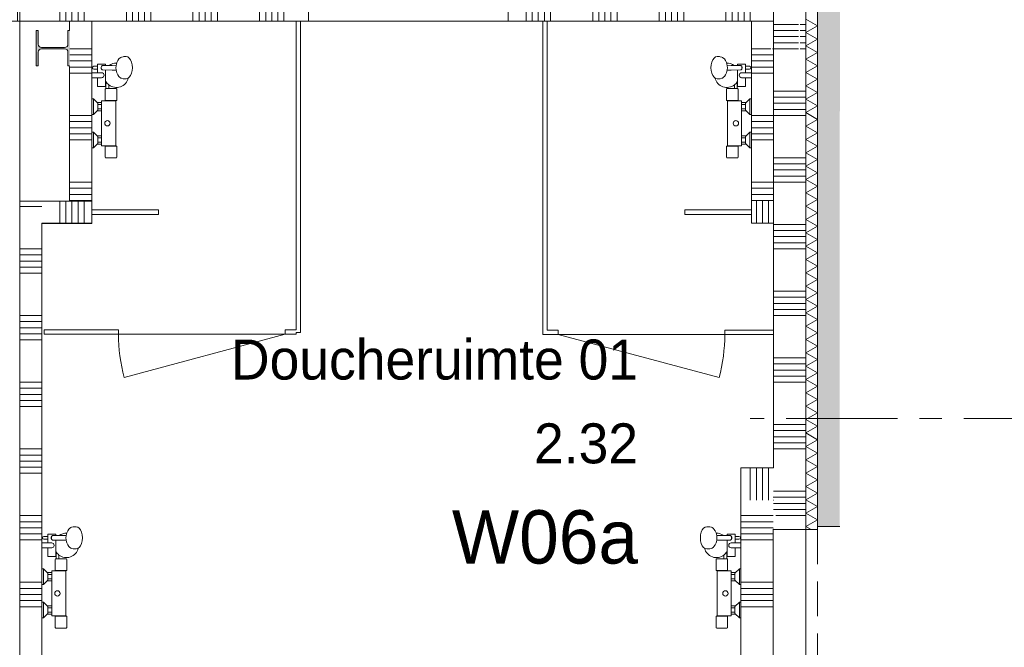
# Model space of a CAD drawing. Header units: millimetres. Extents: x -409 to 257590, y -7854 to 67330.
# Tile 31 of 205: x 30010 to 34444, y 14708 to 17531. Entities that reach past the tile are written whole.
import ezdxf
from ezdxf.enums import TextEntityAlignment as Align

# ---------------------------------------------------------------- set-up
doc = ezdxf.new("R2010")
doc.units = ezdxf.units.MM
doc.header["$MEASUREMENT"] = 0
for name, pattern in [('B0202', [800, 500, -100, 100, -100]), ('B0701', [234.119993, 155.999994, -78.119999]), ('B0702', [117.37, 78.119999, -39.250001])]:
    doc.linetypes.add(name, pattern=pattern)
for name, color, linetype in [('New_# trashcan Laagscheidingslijnen', 7, 'Continuous'), ('New_21 Buitenwanden', 7, 'Continuous'), ('New_22 NC Binnenwanden', 7, 'Continuous'), ('New_22 NC Binnenwanden Deuren', 7, 'Continuous'), ('New_22 NC Binnenwanden Doorsnede-arcering', 7, 'Continuous'), ('New_22 NC Binnenwanden Laagscheidingslijnen', 7, 'Continuous'), ('New_23 Vloeren', 7, 'Continuous'), ('New_72 Vaste Inrichting', 7, 'Continuous'), ('New_72 Vaste Inrichting Deuren', 7, 'Continuous'), ('New_74 Sanitair', 7, 'Continuous'), ('New_Info Wandafwerking aanduiding', 7, 'Continuous'), ('New_Info Wandafwerking aanduiding Doorsnede-arcering', 7, 'Continuous'), ('New_Z Ruimtefuncties', 7, 'Continuous'), ('New_Z Ruimtefuncties Zone omranding', 7, 'Continuous'), ('New_Z Ruimtefuncties Zone tekst', 7, 'Continuous'), ('S-COLS-____-OTLN.RVT S', 7, 'Continuous'), ('S-COLS-____-OTLN.RVT S Doorsnede-arcering', 7, 'Continuous')]:
    doc.layers.add(name, color=color, linetype=linetype)
doc.styles.add('GENERATED_STYLE_1', font='txt')
doc.styles.add('GENERATED_STYLE_2', font='txt')

# ---------------------------------------------------------------- blocks, each defined once
blk = doc.blocks.new('Slab_1_2', base_point=(0, 42578.3))
at = {"layer": 'New_23 Vloeren', "color": 1, "linetype": 'Continuous', "lineweight": 0, "flags": 128}
blk.add_lwpolyline([(0, 39540), (0, 17060), (25600, 17060), (25600, 17609.8), (25675, 17609.8), (25675, 23014.6), (28539.8, 23014.6), (28539.8, 23140.4), (29892.5, 23140.4), (29892.5, 17609.8), (30010, 17609.8), (30010, 0), (61758.5, 0), (61760, 1964.4), (61760.2, 1964.4), (61758.1, 8599), (73460, 8599)], dxfattribs=at)
blk = doc.blocks.new('*X36')
at = {"layer": 'New_22 NC Binnenwanden Doorsnede-arcering', "color": 254, "linetype": 'Continuous', "lineweight": 0, "true_color": 0xe9ebeb}
for p, q in [((33405, 17509.7), (33516.5, 17509.7)), ((33405, 17482.3), (33516.5, 17482.3)), ((33525, 17509.7), (33550, 17509.7)), ((33525, 17482.3), (33550, 17482.3)), ((33405, 17454.9), (33516.5, 17454.9)), ((33405, 17427.4), (33516.5, 17427.4)), ((33525, 17454.9), (33550, 17454.9)), ((33525, 17427.4), (33550, 17427.4)), ((33405, 17400), (33516.5, 17400)), ((33525, 17400), (33550, 17400)), ((33405, 17209.7), (33524, 17209.7)), ((33524, 17209.7), (33550, 17209.7)), ((33405, 17182.3), (33524, 17182.3)), ((33524, 17182.3), (33550, 17182.3)), ((33405, 17154.9), (33524, 17154.9)), ((33405, 17127.4), (33524, 17127.4)), ((33524, 17154.9), (33550, 17154.9)), ((33524, 17127.4), (33550, 17127.4)), ((33405, 17100), (33524, 17100)), ((33524, 17100), (33550, 17100)), ((33405, 16909.7), (33524, 16909.7)), ((33524, 16909.7), (33550, 16909.7)), ((33405, 16882.3), (33524, 16882.3)), ((33405, 16854.9), (33524, 16854.9)), ((33524, 16882.3), (33550, 16882.3)), ((33524, 16854.9), (33550, 16854.9)), ((33405, 16827.4), (33524, 16827.4)), ((33524, 16827.4), (33550, 16827.4)), ((33405, 16800), (33524, 16800)), ((33524, 16800), (33550, 16800)), ((33405, 16609.7), (33524, 16609.7)), ((33405, 16582.3), (33524, 16582.3)), ((33524, 16609.7), (33550, 16609.7)), ((33524, 16582.3), (33550, 16582.3)), ((33405, 16554.9), (33524, 16554.9)), ((33524, 16554.9), (33550, 16554.9)), ((33405, 16527.4), (33524, 16527.4)), ((33405, 16500), (33524, 16500)), ((33524, 16527.4), (33550, 16527.4)), ((33524, 16500), (33550, 16500)), ((33405, 16309.7), (33524, 16309.7)), ((33405, 16282.3), (33524, 16282.3)), ((33524, 16309.7), (33550, 16309.7)), ((33524, 16282.3), (33550, 16282.3)), ((33405, 16254.9), (33524, 16254.9)), ((33524, 16254.9), (33550, 16254.9)), ((33405, 16227.4), (33524, 16227.4)), ((33405, 16200), (33524, 16200)), ((33524, 16227.4), (33550, 16227.4)), ((33524, 16200), (33550, 16200)), ((33405, 16009.7), (33524, 16009.7)), ((33524, 16009.7), (33550, 16009.7)), ((33405, 15982.3), (33524, 15982.3)), ((33524, 15982.3), (33550, 15982.3)), ((33405, 15954.9), (33524, 15954.9)), ((33405, 15927.4), (33524, 15927.4)), ((33524, 15954.9), (33550, 15954.9)), ((33524, 15927.4), (33550, 15927.4)), ((33405, 15900), (33524, 15900)), ((33524, 15900), (33550, 15900)), ((33405, 15709.7), (33524, 15709.7)), ((33524, 15709.7), (33550, 15709.7)), ((33405, 15682.3), (33524, 15682.3)), ((33405, 15654.9), (33524, 15654.9)), ((33524, 15682.3), (33550, 15682.3)), ((33524, 15654.9), (33550, 15654.9)), ((33405, 15627.4), (33524, 15627.4)), ((33524, 15627.4), (33550, 15627.4)), ((33405, 15600), (33524, 15600)), ((33524, 15600), (33550, 15600)), ((33405, 15409.7), (33524, 15409.7)), ((33524, 15409.7), (33550, 15409.7)), ((33405, 15382.3), (33524, 15382.3)), ((33405, 15354.9), (33524, 15354.9)), ((33524, 15382.3), (33550, 15382.3)), ((33524, 15354.9), (33550, 15354.9)), ((33405, 15327.4), (33524, 15327.4)), ((33414.5, 15300), (33524, 15300)), ((33524, 15327.4), (33550, 15327.4)), ((33524, 15300), (33550, 15300))]:
    blk.add_line(p, q, dxfattribs=at)
blk = doc.blocks.new('D rechthoekige opening 22_4')
at = {"layer": 'New_22 NC Binnenwanden Deuren', "color": 7, "linetype": 'Continuous', "lineweight": 0}
blk.add_line((-1600, 0), (-1600, 145), dxfattribs=at)
at = {"layer": 'New_22 NC Binnenwanden Deuren', "color": 9, "linetype": 'B0701', "lineweight": 0}
blk.add_line((-1600, 0), (1600, 0), dxfattribs=at)
blk = doc.blocks.new('Wall_2_2', base_point=(33550, 325))
at = {"layer": 'New_22 NC Binnenwanden', "color": 8, "linetype": 'Continuous', "lineweight": 0, "true_color": 0x778488}
blk.add_line((33550, 15237.6), (33405, 15237.6), dxfattribs=at)
at = {"layer": 'New_22 NC Binnenwanden', "color": 8, "linetype": 'Continuous', "lineweight": 0, "true_color": 0x778488, "flags": 128}
for points in [[(33550, 15247.1), (33550, 18706)], [(33405, 18055.3), (33405, 17460.8)], [(33405, 17455.2), (33405, 15514.6)], [(33405, 15238.6), (33405, 15237.6)], [(33550, 15237.6), (33550, 15238.6)]]:
    blk.add_lwpolyline(points, dxfattribs=at)
at = {"layer": 'New_22 NC Binnenwanden', "color": 8, "lineweight": 0, "true_color": 0x778488}
blk.add_blockref('*X36', (0, 0), dxfattribs=at)
at = {"layer": 'New_22 NC Binnenwanden Deuren', "color": 1, "linetype": 'Continuous', "lineweight": 0, "xscale": -1, "zscale": 1000, "rotation": 90}
blk.add_blockref('D rechthoekige opening 22_4', (33550, 13637.6), dxfattribs=at)
blk = doc.blocks.new('*X82')
at = {"layer": 'New_22 NC Binnenwanden Doorsnede-arcering', "color": 254, "linetype": 'Continuous', "lineweight": 0, "true_color": 0xe9ebeb}
for p, q in [((29972.6, 17524.8), (29972.6, 17624.8)), ((30000, 17524.8), (30000, 17624.8)), ((30190.3, 17524.8), (30190.3, 17624.8)), ((30217.7, 17524.8), (30217.7, 17624.8)), ((30245.1, 17524.8), (30245.1, 17624.8)), ((30272.6, 17524.8), (30272.6, 17624.8)), ((30300, 17524.8), (30300, 17624.8)), ((30490.3, 17524.8), (30490.3, 17624.8)), ((30517.7, 17524.8), (30517.7, 17624.8)), ((30545.1, 17524.8), (30545.1, 17624.8)), ((30572.6, 17524.8), (30572.6, 17624.8)), ((30600, 17524.8), (30600, 17624.8)), ((30790.3, 17524.8), (30790.3, 17624.8)), ((30817.7, 17524.8), (30817.7, 17624.8)), ((30845.1, 17524.8), (30845.1, 17624.8)), ((30872.6, 17524.8), (30872.6, 17624.8)), ((30900, 17524.8), (30900, 17624.8)), ((31090.3, 17524.8), (31090.3, 17624.8)), ((31117.7, 17524.8), (31117.7, 17624.8)), ((31145.1, 17524.8), (31145.1, 17624.8)), ((31172.6, 17524.8), (31172.6, 17624.8)), ((31200, 17524.8), (31200, 17624.8))]:
    blk.add_line(p, q, dxfattribs=at)
blk = doc.blocks.new('*X83')
at = {"layer": 'New_22 NC Binnenwanden Doorsnede-arcering', "color": 254, "linetype": 'Continuous', "lineweight": 0, "true_color": 0xe9ebeb}
for p, q in [((32290.3, 17524.8), (32290.3, 17624.8)), ((32317.7, 17524.8), (32317.7, 17624.8)), ((32345.1, 17524.8), (32345.1, 17624.8)), ((32372.6, 17524.8), (32372.6, 17624.8)), ((32400, 17524.8), (32400, 17624.8)), ((32590.3, 17524.8), (32590.3, 17624.8)), ((32617.7, 17524.8), (32617.7, 17624.8)), ((32645.1, 17524.8), (32645.1, 17624.8)), ((32672.6, 17524.8), (32672.6, 17624.8)), ((32700, 17524.8), (32700, 17624.8)), ((32890.3, 17524.8), (32890.3, 17624.8)), ((32917.7, 17524.8), (32917.7, 17624.8)), ((32945.1, 17524.8), (32945.1, 17624.8)), ((32972.6, 17524.8), (32972.6, 17624.8)), ((33000, 17524.8), (33000, 17624.8)), ((33190.3, 17524.8), (33190.3, 17624.8)), ((33217.7, 17524.8), (33217.7, 17624.8)), ((33245.1, 17524.8), (33245.1, 17624.8)), ((33272.6, 17524.8), (33272.6, 17624.8)), ((33300, 17524.8), (33300, 17624.8))]:
    blk.add_line(p, q, dxfattribs=at)
blk = doc.blocks.new('D rechthoekige opening 22_6')
at = {"layer": 'New_22 NC Binnenwanden Deuren', "color": 9, "linetype": 'B0702', "lineweight": 0}
for p, q in [((-450, 100), (450, 100)), ((-450, 0), (450, 0))]:
    blk.add_line(p, q, dxfattribs=at)
at = {"layer": 'New_22 NC Binnenwanden Deuren', "color": 7, "linetype": 'Continuous', "lineweight": 0}
for p, q in [((-450, 0), (-450, 100)), ((450, 0), (450, 100))]:
    blk.add_line(p, q, dxfattribs=at)
blk = doc.blocks.new('Wall_6_2', base_point=(29950, 17624.8))
at = {"layer": 'New_22 NC Binnenwanden', "color": 8, "linetype": 'Continuous', "lineweight": 0, "true_color": 0x778488}
for p, q in [((31310, 17624.8), (31310, 17524.8)), ((32210, 17624.8), (32210, 17524.8))]:
    blk.add_line(p, q, dxfattribs=at)
at = {"layer": 'New_22 NC Binnenwanden', "color": 8, "linetype": 'Continuous', "lineweight": 0, "true_color": 0x778488, "flags": 128}
for points in [[(31310, 17624.8), (29950, 17624.8)], [(29950, 17624.8), (29950, 17524.8)], [(33405, 17624.8), (32210, 17624.8)], [(33405, 17624.8), (33405, 17524.8)], [(29950, 17524.8), (31310, 17524.8)], [(32210, 17524.8), (33305, 17524.8)]]:
    blk.add_lwpolyline(points, dxfattribs=at)
at = {"layer": 'New_22 NC Binnenwanden Laagscheidingslijnen', "color": 8, "linetype": 'Continuous', "lineweight": 0, "true_color": 0x778488}
for p, q in [((33392, 17524.8), (33305, 17524.8)), ((33405, 17524.8), (33400.5, 17524.8))]:
    blk.add_line(p, q, dxfattribs=at)
at = {"layer": 'New_22 NC Binnenwanden', "color": 8, "lineweight": 0, "true_color": 0x778488}
for name in ['*X82', '*X83']:
    blk.add_blockref(name, (0, 0), dxfattribs=at)
at = {"layer": 'New_22 NC Binnenwanden Deuren', "color": 1, "linetype": 'Continuous', "lineweight": 0, "xscale": -1, "zscale": 1000, "rotation": 180}
blk.add_blockref('D rechthoekige opening 22_6', (31760, 17624.8), dxfattribs=at)
blk = doc.blocks.new('Wall_49_2', base_point=(31265, 17624.8))
at = {"layer": 'New_# trashcan Laagscheidingslijnen', "color": 9, "linetype": 'Continuous', "lineweight": 0}
for p, q in [((31255, 17510.2), (31255, 17410.2)), ((31275, 17410.2), (31275, 17510.2))]:
    blk.add_line(p, q, dxfattribs=at)
at = {"layer": 'New_72 Vaste Inrichting', "color": 9, "linetype": 'Continuous', "lineweight": 0, "flags": 128}
for points in [[(31255, 17524.8), (31255, 17510.2)], [(31275, 17524.8), (31255, 17524.8)], [(31275, 17510.2), (31275, 17524.8)], [(31255, 17410.2), (31255, 16135.9)], [(31275, 16123.8), (31275, 17410.2)], [(31255, 16123.8), (31275, 16123.8)]]:
    blk.add_lwpolyline(points, dxfattribs=at)
blk = doc.blocks.new('D1 22_6')
at = {"layer": 'New_72 Vaste Inrichting Deuren', "color": 1, "linetype": 'Continuous', "lineweight": 0}
for q in [(-349.4, 194.1), (-375, 0)]:
    blk.add_line((375, 0), q, dxfattribs=at)
at = {"layer": 'New_72 Vaste Inrichting Deuren', "color": 9, "linetype": 'Continuous', "lineweight": 0}
for p, q in [((-375, -0.1), (-375, -20)), ((375, -0.1), (375, -20))]:
    blk.add_line(p, q, dxfattribs=at)
at = {"layer": 'New_72 Vaste Inrichting Deuren', "color": 1, "linetype": 'Continuous', "lineweight": 0}
blk.add_arc((375, 0), 750, 165, 180, dxfattribs=at)
blk = doc.blocks.new('Wall_50_2', base_point=(31265, 16125.9))
at = {"layer": 'New_72 Vaste Inrichting', "color": 9, "linetype": 'Continuous', "lineweight": 0}
for p, q in [((30454.8, 16116), (30454.8, 16135.9)), ((31204.8, 16116), (31204.8, 16135.9))]:
    blk.add_line(p, q, dxfattribs=at)
at = {"layer": 'New_72 Vaste Inrichting', "color": 9, "linetype": 'Continuous', "lineweight": 0, "flags": 128}
for points in [[(30454.8, 16135.9), (30120, 16135.9)], [(30120, 16135.9), (30120, 16115.9)], [(30120, 16115.9), (30454.8, 16115.9)], [(31255, 16135.9), (31204.8, 16135.9)], [(31204.8, 16115.9), (31255, 16115.9)], [(31255, 16115.9), (31255, 16123.8)]]:
    blk.add_lwpolyline(points, dxfattribs=at)
at = {"layer": 'New_72 Vaste Inrichting Deuren', "color": 1, "linetype": 'Continuous', "lineweight": 0, "xscale": -1, "zscale": 1000, "rotation": 180}
blk.add_blockref('D1 22_6', (30829.8, 16115.9), dxfattribs=at)
blk = doc.blocks.new('Wall_51_2', base_point=(32375, 17624.8))
at = {"layer": 'New_# trashcan Laagscheidingslijnen', "color": 9, "linetype": 'Continuous', "lineweight": 0}
for p, q in [((32365, 17510.2), (32365, 17410.2)), ((32385, 17410.2), (32385, 17510.2))]:
    blk.add_line(p, q, dxfattribs=at)
at = {"layer": 'New_72 Vaste Inrichting', "color": 9, "linetype": 'Continuous', "lineweight": 0, "flags": 128}
for points in [[(32365, 17524.8), (32365, 17510.2)], [(32365, 17524.8), (32385, 17524.8)], [(32385, 17510.2), (32385, 17524.8)], [(32365, 17410.2), (32365, 16114.8)], [(32385, 16134.8), (32385, 17410.2)], [(32365, 16114.8), (32385, 16114.8)]]:
    blk.add_lwpolyline(points, dxfattribs=at)
blk = doc.blocks.new('Wall_52_2', base_point=(32375, 16124.8))
at = {"layer": 'New_# trashcan Laagscheidingslijnen', "color": 9, "linetype": 'Continuous', "lineweight": 0}
for p, q in [((33302, 16134.8), (33202, 16134.8)), ((33202, 16114.8), (33302, 16114.8))]:
    blk.add_line(p, q, dxfattribs=at)
at = {"layer": 'New_72 Vaste Inrichting', "color": 9, "linetype": 'Continuous', "lineweight": 0}
for p, q in [((32435, 16114.9), (32435, 16134.8)), ((33185, 16114.9), (33185, 16134.8))]:
    blk.add_line(p, q, dxfattribs=at)
at = {"layer": 'New_72 Vaste Inrichting', "color": 9, "linetype": 'Continuous', "lineweight": 0, "flags": 128}
for points in [[(32435, 16134.8), (32385, 16134.8)], [(32385, 16114.8), (32435, 16114.8)], [(33202, 16134.8), (33185, 16134.8)], [(33185, 16114.8), (33202, 16114.8)], [(33405, 16134.8), (33302, 16134.8)], [(33302, 16114.8), (33405, 16114.8)], [(33405, 16114.8), (33405, 16134.8)]]:
    blk.add_lwpolyline(points, dxfattribs=at)
at = {"layer": 'New_72 Vaste Inrichting Deuren', "color": 1, "linetype": 'Continuous', "lineweight": 0, "zscale": 1000, "rotation": 180}
blk.add_blockref('D1 22_6', (32810, 16114.8), dxfattribs=at)
blk = doc.blocks.new('*X562')
at = {"layer": 'New_22 NC Binnenwanden Doorsnede-arcering', "color": 254, "linetype": 'Continuous', "lineweight": 0, "true_color": 0xe9ebeb}
for p, q in [((33550, 17533), (33602, 17503)), ((33550, 17472.9), (33602, 17503)), ((33550, 17472.9), (33602, 17442.9)), ((33550, 17412.9), (33602, 17442.9)), ((33550, 17412.9), (33602, 17382.9)), ((33550, 17352.8), (33602, 17382.9)), ((33550, 17352.8), (33602, 17322.8)), ((33550, 17292.8), (33602, 17322.8)), ((33550, 17292.8), (33602, 17262.8)), ((33550, 17232.8), (33602, 17262.8)), ((33550, 17232.8), (33602, 17202.7)), ((33550, 17172.7), (33602, 17202.7)), ((33550, 17172.7), (33602, 17142.7)), ((33550, 17112.7), (33602, 17142.7)), ((33550, 17112.7), (33602, 17082.6)), ((33550, 17052.6), (33602, 17082.6)), ((33550, 17052.6), (33602, 17022.6)), ((33550, 16992.6), (33602, 17022.6)), ((33550, 16992.6), (33602, 16962.6)), ((33550, 16932.5), (33602, 16962.6)), ((33550, 16932.5), (33602, 16902.5)), ((33550, 16872.5), (33602, 16902.5)), ((33550, 16872.5), (33602, 16842.5)), ((33550, 16812.4), (33602, 16842.5)), ((33550, 16812.4), (33602, 16782.4)), ((33550, 16752.4), (33602, 16782.4)), ((33550, 16752.4), (33602, 16722.4)), ((33550, 16692.4), (33602, 16722.4)), ((33550, 16692.4), (33602, 16662.3)), ((33550, 16632.3), (33602, 16662.3)), ((33550, 16632.3), (33602, 16602.3)), ((33550, 16572.3), (33602, 16602.3)), ((33550, 16572.3), (33602, 16542.2)), ((33550, 16512.2), (33602, 16542.2)), ((33550, 16512.2), (33602, 16482.2)), ((33550, 16452.2), (33602, 16482.2)), ((33550, 16452.2), (33602, 16422.2)), ((33550, 16392.1), (33602, 16422.2)), ((33550, 16392.1), (33602, 16362.1)), ((33550, 16332.1), (33602, 16362.1)), ((33550, 16332.1), (33602, 16302.1)), ((33550, 16272), (33602, 16302.1)), ((33550, 16272), (33602, 16242)), ((33550, 16212), (33602, 16242)), ((33550, 16212), (33602, 16182)), ((33550, 16152), (33602, 16182)), ((33550, 16152), (33602, 16121.9)), ((33550, 16091.9), (33602, 16121.9)), ((33550, 16091.9), (33602, 16061.9)), ((33550, 16031.9), (33602, 16061.9)), ((33550, 16031.9), (33602, 16001.8)), ((33550, 15971.8), (33602, 16001.8)), ((33550, 15971.8), (33602, 15941.8)), ((33550, 15911.8), (33602, 15941.8)), ((33550, 15911.8), (33602, 15881.8)), ((33550, 15851.7), (33602, 15881.8)), ((33550, 15851.7), (33602, 15821.7)), ((33550, 15791.7), (33602, 15821.7)), ((33550, 15791.7), (33602, 15761.7)), ((33550, 15731.6), (33602, 15761.7)), ((33550, 15731.6), (33602, 15701.6)), ((33550, 15671.6), (33602, 15701.6)), ((33550, 15671.6), (33602, 15641.6)), ((33550, 15611.6), (33602, 15641.6)), ((33550, 15611.6), (33602, 15581.5)), ((33550, 15551.5), (33602, 15581.5)), ((33550, 15551.5), (33602, 15521.5)), ((33550, 15491.5), (33602, 15521.5)), ((33550, 15491.5), (33602, 15461.4)), ((33550, 15431.4), (33602, 15461.4)), ((33550, 15431.4), (33602, 15401.4)), ((33550, 15371.4), (33602, 15401.4)), ((33550, 15371.4), (33602, 15341.4)), ((33550, 15311.3), (33602, 15341.4)), ((33550, 15311.3), (33602, 15281.3)), ((33550, 15251.3), (33602, 15281.3)), ((33550, 15251.3), (33573.7, 15237.6))]:
    blk.add_line(p, q, dxfattribs=at)
blk = doc.blocks.new('D rechthoekige opening 22_25')
at = {"layer": 'New_22 NC Binnenwanden Deuren', "color": 9, "linetype": 'Continuous', "lineweight": 0}
for p, q in [((1600, 1), (1600, 53)), ((1600, 0), (1600, 1))]:
    blk.add_line(p, q, dxfattribs=at)
at = {"layer": 'New_22 NC Binnenwanden Deuren', "color": 9, "linetype": 'B0701', "lineweight": 0}
blk.add_line((-1600, 0), (1600, 0), dxfattribs=at)
blk = doc.blocks.new('Wall_120_2', base_point=(33603, 21290))
at = {"layer": 'New_22 NC Binnenwanden', "color": 8, "linetype": 'Continuous', "lineweight": 0, "true_color": 0x778488}
for p, q in [((33602, 15237.6), (33550, 15237.6)), ((33603, 15237.6), (33602, 15237.6))]:
    blk.add_line(p, q, dxfattribs=at)
at = {"layer": 'New_22 NC Binnenwanden', "color": 8, "linetype": 'Continuous', "lineweight": 0, "true_color": 0x778488, "flags": 128}
for points in [[(33550, 18706), (33550, 15237.6)], [(33603, 15237.6), (33603, 18706)]]:
    blk.add_lwpolyline(points, dxfattribs=at)
at = {"layer": 'New_22 NC Binnenwanden Laagscheidingslijnen', "color": 8, "linetype": 'Continuous', "lineweight": 0, "true_color": 0x778488}
blk.add_line((33602, 15237.6), (33602, 18706), dxfattribs=at)
at = {"layer": 'New_22 NC Binnenwanden', "color": 8, "lineweight": 0, "true_color": 0x778488}
blk.add_blockref('*X562', (0, 0), dxfattribs=at)
at = {"layer": 'New_22 NC Binnenwanden Deuren', "color": 1, "linetype": 'Continuous', "lineweight": 0, "zscale": 1000, "rotation": 90}
blk.add_blockref('D rechthoekige opening 22_25', (33603, 13637.6), dxfattribs=at)
blk = doc.blocks.new('*X666')
at = {"layer": 'New_22 NC Binnenwanden Doorsnede-arcering', "color": 254, "linetype": 'Continuous', "lineweight": 0, "true_color": 0xe9ebeb}
blk.add_line((30034.7, 16690.3), (30010, 16690.3), dxfattribs=at)
blk = doc.blocks.new('*X667')
at = {"layer": 'New_22 NC Binnenwanden Doorsnede-arcering', "color": 254, "linetype": 'Continuous', "lineweight": 0, "true_color": 0xe9ebeb}
for p, q in [((30110, 16500), (30010, 16500)), ((30110, 16472.6), (30010, 16472.6)), ((30110, 16445.1), (30010, 16445.1)), ((30110, 16417.7), (30010, 16417.7)), ((30110, 16390.3), (30010, 16390.3)), ((30110, 16200), (30010, 16200)), ((30110, 16172.6), (30010, 16172.6)), ((30110, 16145.1), (30010, 16145.1)), ((30110, 16117.7), (30010, 16117.7)), ((30110, 16090.3), (30010, 16090.3)), ((30110, 15900), (30010, 15900)), ((30110, 15872.6), (30010, 15872.6)), ((30110, 15845.1), (30010, 15845.1)), ((30110, 15817.7), (30010, 15817.7)), ((30110, 15790.3), (30010, 15790.3)), ((30110, 15600), (30010, 15600)), ((30110, 15572.6), (30010, 15572.6)), ((30110, 15545.1), (30010, 15545.1)), ((30110, 15517.7), (30010, 15517.7)), ((30110, 15490.3), (30010, 15490.3)), ((30110, 15300), (30010, 15300)), ((30110, 15272.6), (30010, 15272.6)), ((30110, 15245.1), (30010, 15245.1)), ((30110, 15217.7), (30010, 15217.7)), ((30110, 15190.3), (30010, 15190.3)), ((30110, 15000), (30010, 15000)), ((30110, 14972.6), (30010, 14972.6)), ((30110, 14945.1), (30010, 14945.1)), ((30110, 14917.7), (30010, 14917.7)), ((30110, 14890.3), (30010, 14890.3))]:
    blk.add_line(p, q, dxfattribs=at)
blk = doc.blocks.new('*X668')
at = {"layer": 'New_22 NC Binnenwanden Doorsnede-arcering', "color": 254, "linetype": 'Continuous', "lineweight": 0, "true_color": 0xe9ebeb}
blk.add_line((30110, 16690.3), (30034.7, 16690.3), dxfattribs=at)
blk = doc.blocks.new('Wall_145_2', base_point=(30110, 12850))
at = {"layer": 'New_22 NC Binnenwanden', "color": 8, "linetype": 'Continuous', "lineweight": 0, "true_color": 0x778488, "flags": 128}
for points in [[(30010, 16715), (30010, 12850)], [(30010, 16715), (30110, 16715)], [(30110, 12850), (30110, 16615)]]:
    blk.add_lwpolyline(points, dxfattribs=at)
at = {"layer": 'New_22 NC Binnenwanden', "color": 8, "lineweight": 0, "true_color": 0x778488}
for name in ['*X666', '*X668', '*X667']:
    blk.add_blockref(name, (0, 0), dxfattribs=at)
blk = doc.blocks.new('*X804')
at = {"layer": 'New_22 NC Binnenwanden Doorsnede-arcering', "color": 254, "linetype": 'Continuous', "lineweight": 0, "true_color": 0xe9ebeb}
for p, q in [((30190.3, 16615), (30190.3, 16715)), ((30217.7, 16615), (30217.7, 16715))]:
    blk.add_line(p, q, dxfattribs=at)
blk = doc.blocks.new('*X805')
at = {"layer": 'New_22 NC Binnenwanden Doorsnede-arcering', "color": 254, "linetype": 'Continuous', "lineweight": 0, "true_color": 0xe9ebeb}
for p, q in [((30245.1, 16704.9), (30245.1, 16715)), ((30272.6, 16677.4), (30272.6, 16715)), ((30300, 16650), (30300, 16715))]:
    blk.add_line(p, q, dxfattribs=at)
blk = doc.blocks.new('*X806')
at = {"layer": 'New_22 NC Binnenwanden Doorsnede-arcering', "color": 254, "linetype": 'Continuous', "lineweight": 0, "true_color": 0xe9ebeb}
for p, q in [((30245.1, 16615), (30245.1, 16715)), ((30272.6, 16615), (30272.6, 16715)), ((30300, 16615), (30300, 16715))]:
    blk.add_line(p, q, dxfattribs=at)
blk = doc.blocks.new('Wall_183_2', base_point=(30110, 16615))
at = {"layer": 'New_# trashcan Laagscheidingslijnen', "color": 8, "linetype": 'Continuous', "lineweight": 0, "true_color": 0x778488}
for p, q in [((30335, 16715), (30235, 16715)), ((30235, 16615), (30335, 16615))]:
    blk.add_line(p, q, dxfattribs=at)
at = {"layer": 'New_22 NC Binnenwanden', "color": 8, "linetype": 'Continuous', "lineweight": 0, "true_color": 0x778488, "flags": 128}
for points in [[(30235, 16715), (30110, 16715)], [(30335, 16615), (30335, 16715)], [(30110, 16615), (30235, 16615)]]:
    blk.add_lwpolyline(points, dxfattribs=at)
at = {"layer": 'New_22 NC Binnenwanden', "color": 8, "lineweight": 0, "true_color": 0x778488}
for name in ['*X804', '*X805', '*X806']:
    blk.add_blockref(name, (0, 0), dxfattribs=at)
blk = doc.blocks.new('*X808')
at = {"layer": 'New_22 NC Binnenwanden Doorsnede-arcering', "color": 254, "linetype": 'Continuous', "lineweight": 0, "true_color": 0xe9ebeb}
for p, q in [((30314.2, 17400), (30236.5, 17400)), ((30335, 17400), (30314.2, 17400)), ((30314.2, 17372.6), (30236.5, 17372.6)), ((30314.2, 17345.1), (30236.5, 17345.1)), ((30335, 17372.6), (30314.2, 17372.6)), ((30335, 17345.1), (30314.2, 17345.1)), ((30314.2, 17317.7), (30235, 17317.7)), ((30335, 17317.7), (30314.2, 17317.7)), ((30314.2, 17290.3), (30235, 17290.3)), ((30335, 17290.3), (30314.2, 17290.3)), ((30314.2, 17100), (30235, 17100)), ((30314.2, 17072.6), (30235, 17072.6)), ((30335, 17100), (30314.2, 17100)), ((30335, 17072.6), (30314.2, 17072.6)), ((30314.2, 17045.1), (30235, 17045.1)), ((30335, 17045.1), (30314.2, 17045.1)), ((30314.2, 17017.7), (30235, 17017.7)), ((30314.2, 16990.3), (30235, 16990.3)), ((30335, 17017.7), (30314.2, 17017.7)), ((30335, 16990.3), (30314.2, 16990.3)), ((30314.2, 16800), (30235, 16800)), ((30314.2, 16772.6), (30235, 16772.6)), ((30335, 16800), (30314.2, 16800)), ((30335, 16772.6), (30314.2, 16772.6)), ((30314.2, 16745.1), (30235, 16745.1)), ((30314.2, 16717.7), (30235, 16717.7)), ((30335, 16745.1), (30314.2, 16745.1)), ((30335, 16717.7), (30314.2, 16717.7))]:
    blk.add_line(p, q, dxfattribs=at)
blk = doc.blocks.new('Wall_184_2', base_point=(30335, 16615))
at = {"layer": 'New_22 NC Binnenwanden', "color": 8, "linetype": 'Continuous', "lineweight": 0, "true_color": 0x778488, "flags": 128}
for points in [[(30235, 17524.8), (30335, 17524.8)], [(30235, 17524.8), (30235, 17483)], [(30335, 16715), (30335, 17524.8)], [(30235, 17320), (30235, 16715)]]:
    blk.add_lwpolyline(points, dxfattribs=at)
at = {"layer": 'New_22 NC Binnenwanden', "color": 8, "lineweight": 0, "true_color": 0x778488}
blk.add_blockref('*X808', (0, 0), dxfattribs=at)
blk = doc.blocks.new('Wall_271_2', base_point=(30335, 16665))
at = {"layer": 'New_72 Vaste Inrichting', "color": 9, "linetype": 'Continuous', "lineweight": 0, "flags": 128}
for points in [[(30635, 16675), (30335, 16675)], [(30335, 16675), (30335, 16655)], [(30635, 16655), (30635, 16675)], [(30335, 16655), (30635, 16655)]]:
    blk.add_lwpolyline(points, dxfattribs=at)
blk = doc.blocks.new('Wall_272_2', base_point=(33005, 16665))
at = {"layer": 'New_# trashcan Laagscheidingslijnen', "color": 9, "linetype": 'Continuous', "lineweight": 0}
for p, q in [((33302, 16675), (33202, 16675)), ((33202, 16655), (33302, 16655))]:
    blk.add_line(p, q, dxfattribs=at)
at = {"layer": 'New_72 Vaste Inrichting', "color": 9, "linetype": 'Continuous', "lineweight": 0, "flags": 128}
for points in [[(33202, 16675), (33005, 16675)], [(33005, 16675), (33005, 16655)], [(33005, 16655), (33202, 16655)]]:
    blk.add_lwpolyline(points, dxfattribs=at)
blk = doc.blocks.new('Wall_273_2', base_point=(30010, 17539.8))
at = {"layer": 'New_21 Buitenwanden', "color": 8, "linetype": 'Continuous', "lineweight": 0, "true_color": 0x778488, "flags": 128}
blk.add_lwpolyline([(30010, 325), (30010, 17539.8)], dxfattribs=at)
blk = doc.blocks.new('*X1399')
at = {"layer": 'New_22 NC Binnenwanden Doorsnede-arcering', "color": 254, "linetype": 'Continuous', "lineweight": 0, "true_color": 0xe9ebeb}
for p, q in [((33300, 15514.6), (33300, 15472.6)), ((33327.4, 15514.6), (33327.4, 15445.2)), ((33354.9, 15514.6), (33354.9, 15417.7)), ((33382.3, 15514.6), (33382.3, 15390.3))]:
    blk.add_line(p, q, dxfattribs=at)
blk = doc.blocks.new('*X1401')
at = {"layer": 'New_22 NC Binnenwanden Doorsnede-arcering', "color": 254, "linetype": 'Continuous', "lineweight": 0, "true_color": 0xe9ebeb}
for p, q in [((33300, 15472.6), (33300, 15369.6)), ((33327.4, 15445.2), (33327.4, 15369.6)), ((33354.9, 15417.7), (33354.9, 15369.6)), ((33382.3, 15390.3), (33382.3, 15369.6))]:
    blk.add_line(p, q, dxfattribs=at)
blk = doc.blocks.new('Wall_330_2', base_point=(33258, 15369.6))
at = {"layer": 'New_22 NC Binnenwanden', "color": 8, "linetype": 'Continuous', "lineweight": 0, "true_color": 0x778488, "flags": 128}
for points in [[(33405, 15514.6), (33258, 15514.6)], [(33258, 15514.6), (33258, 15369.6)], [(33403, 15369.6), (33405, 15369.6)]]:
    blk.add_lwpolyline(points, dxfattribs=at)
at = {"layer": 'New_22 NC Binnenwanden', "color": 8, "lineweight": 0, "true_color": 0x778488}
for name in ['*X1399', '*X1401']:
    blk.add_blockref(name, (0, 0), dxfattribs=at)
blk = doc.blocks.new('*X1405')
at = {"layer": 'New_22 NC Binnenwanden Doorsnede-arcering', "color": 254, "linetype": 'Continuous', "lineweight": 0, "true_color": 0xe9ebeb}
for p, q in [((33403, 15300), (33258, 15300)), ((33403, 15272.6), (33258, 15272.6)), ((33403, 15245.1), (33258, 15245.1)), ((33403, 15217.7), (33258, 15217.7)), ((33403, 15190.3), (33258, 15190.3)), ((33403, 15000), (33258, 15000)), ((33403, 14972.6), (33258, 14972.6)), ((33403, 14945.1), (33258, 14945.1)), ((33403, 14917.7), (33258, 14917.7)), ((33403, 14890.3), (33258, 14890.3))]:
    blk.add_line(p, q, dxfattribs=at)
blk = doc.blocks.new('Wall_332_2', base_point=(33258, 11862.6))
at = {"layer": 'New_22 NC Binnenwanden', "color": 8, "linetype": 'Continuous', "lineweight": 0, "true_color": 0x778488, "flags": 128}
for points in [[(33258, 15369.6), (33258, 12850)], [(33403, 12038.6), (33403, 15238.6)]]:
    blk.add_lwpolyline(points, dxfattribs=at)
at = {"layer": 'New_22 NC Binnenwanden', "color": 8, "lineweight": 0, "true_color": 0x778488}
blk.add_blockref('*X1405', (0, 0), dxfattribs=at)
blk = doc.blocks.new('*X1413')
at = {"layer": 'New_22 NC Binnenwanden Doorsnede-arcering', "color": 254, "linetype": 'Continuous', "lineweight": 0, "true_color": 0xe9ebeb}
for p, q in [((33382.3, 16692.3), (33382.3, 16615)), ((33327.4, 16637.4), (33327.4, 16615)), ((33354.9, 16664.9), (33354.9, 16615))]:
    blk.add_line(p, q, dxfattribs=at)
blk = doc.blocks.new('*X1414')
at = {"layer": 'New_22 NC Binnenwanden Doorsnede-arcering', "color": 254, "linetype": 'Continuous', "lineweight": 0, "true_color": 0xe9ebeb}
for p, q in [((33327.4, 16715), (33327.4, 16637.4)), ((33354.9, 16715), (33354.9, 16664.9)), ((33382.3, 16715), (33382.3, 16692.3))]:
    blk.add_line(p, q, dxfattribs=at)
blk = doc.blocks.new('Wall_334_2', base_point=(33550, 16615))
at = {"layer": 'New_22 NC Binnenwanden', "color": 8, "linetype": 'Continuous', "lineweight": 0, "true_color": 0x778488, "flags": 128}
for points in [[(33305, 16615), (33305, 16715)], [(33405, 16615), (33405, 16715)], [(33305, 16615), (33405, 16615)]]:
    blk.add_lwpolyline(points, dxfattribs=at)
at = {"layer": 'New_22 NC Binnenwanden', "color": 8, "lineweight": 0, "true_color": 0x778488}
for name in ['*X1414', '*X1413']:
    blk.add_blockref(name, (0, 0), dxfattribs=at)
blk = doc.blocks.new('*X1416')
at = {"layer": 'New_22 NC Binnenwanden Doorsnede-arcering', "color": 254, "linetype": 'Continuous', "lineweight": 0, "true_color": 0xe9ebeb}
for p, q in [((33392, 17400), (33305, 17400)), ((33405, 17400), (33400.5, 17400)), ((33405, 17372.6), (33305, 17372.6)), ((33405, 17345.1), (33305, 17345.1)), ((33405, 17317.7), (33305, 17317.7)), ((33405, 17290.3), (33305, 17290.3)), ((33405, 17100), (33305, 17100)), ((33405, 17072.6), (33305, 17072.6)), ((33405, 17045.1), (33305, 17045.1)), ((33405, 17017.7), (33305, 17017.7)), ((33405, 16990.3), (33305, 16990.3)), ((33405, 16800), (33305, 16800)), ((33405, 16772.6), (33305, 16772.6)), ((33405, 16745.1), (33305, 16745.1)), ((33405, 16717.7), (33305, 16717.7))]:
    blk.add_line(p, q, dxfattribs=at)
blk = doc.blocks.new('Wall_335_2', base_point=(33305, 16615))
at = {"layer": 'New_22 NC Binnenwanden', "color": 8, "linetype": 'Continuous', "lineweight": 0, "true_color": 0x778488, "flags": 128}
for points in [[(33305, 17524.8), (33305, 16715)], [(33405, 17460.7), (33405, 17524.8)], [(33405, 16715), (33405, 17455.2)]]:
    blk.add_lwpolyline(points, dxfattribs=at)
at = {"layer": 'New_22 NC Binnenwanden Laagscheidingslijnen', "color": 8, "linetype": 'Continuous', "lineweight": 0, "true_color": 0x778488}
for p, q in [((33392, 17524.8), (33305, 17524.8)), ((33405, 17524.8), (33400.5, 17524.8))]:
    blk.add_line(p, q, dxfattribs=at)
at = {"layer": 'New_22 NC Binnenwanden', "color": 8, "lineweight": 0, "true_color": 0x778488}
blk.add_blockref('*X1416', (0, 0), dxfattribs=at)
blk = doc.blocks.new('Wall_341_2', base_point=(33550, 15238.6))
at = {"layer": 'New_22 NC Binnenwanden', "color": 8, "linetype": 'Continuous', "lineweight": 0, "true_color": 0x778488, "flags": 128}
for points in [[(33405, 15383.6), (33403, 15383.6)], [(33403, 15238.6), (33405, 15238.6)]]:
    blk.add_lwpolyline(points, dxfattribs=at)
blk = doc.blocks.new('Column_11_2', base_point=(30160.5, 17403))
at = {"layer": 'S-COLS-____-OTLN.RVT S Doorsnede-arcering', "linetype": 'Continuous', "lineweight": 0, "true_color": 0x778488}
for points in [[(30084.5, 17323), (30093.5, 17323), (30093.5, 17385, -0.414214), (30108.5, 17400), (30212.5, 17400, -0.414214), (30227.5, 17385), (30227.5, 17323), (30235, 17323), (30235, 17483), (30227.5, 17483), (30227.5, 17421, -0.414214), (30212.5, 17406), (30108.5, 17406, -0.414214), (30093.5, 17421), (30093.5, 17483), (30084.5, 17483)], [(30235, 17483), (30235, 17323), (30235, 17323), (30235, 17460.2), (30236.5, 17460.2), (30236.5, 17483)], [(30235, 17460.2), (30235, 17323), (30236.5, 17323), (30236.5, 17460.2)]]:
    blk.add_hatch(color=8, dxfattribs=at).paths.add_polyline_path(points)
at = {"layer": 'S-COLS-____-OTLN.RVT S', "color": 9, "linetype": 'Continuous', "lineweight": 0, "flags": 128}
for points in [[(30235, 17483), (30227.5, 17483), (30227.5, 17421, -0.414214), (30212.5, 17406), (30108.5, 17406, -0.414214), (30093.5, 17421), (30093.5, 17483), (30084.5, 17483), (30084.5, 17323)], [(30084.5, 17323), (30093.5, 17323), (30093.5, 17385, -0.414214), (30108.5, 17400), (30212.5, 17400, -0.414214), (30227.5, 17385), (30227.5, 17323), (30235, 17323)]]:
    blk.add_lwpolyline(points, format="xyb", dxfattribs=at)
blk = doc.blocks.new('Douche armatuur 22')
at = {"layer": 'New_74 Sanitair', "color": 1, "linetype": 'Continuous', "lineweight": 0}
for p, q in [((-40, 0), (-110, 0)), ((-110, 0), (-110, -7)), ((-40, -7), (-40, 0)), ((110, 0), (40, 0)), ((40, 0), (40, -7)), ((110, -7), (110, 0)), ((-110, -7), (-91, -27)), ((-110, -7), (-40, -7)), ((-94, -44), (-101, -44)), ((-101, -44), (-101, -61)), ((-91, -27), (-94, -27)), ((-94, -27), (-94, -44)), ((-94, -44), (-56, -44)), ((-91, -27), (-59, -27)), ((-84.5, -27), (-84.5, -44)), ((-65.5, -27), (-65.5, -44)), ((-59, -27), (-40, -7)), ((-56, -27), (-59, -27)), ((-56, -44), (-56, -27)), ((56, -44), (-56, -44)), ((40, -7), (59, -27)), ((40, -7), (110, -7)), ((59, -27), (56, -27)), ((56, -27), (56, -44)), ((56, -44), (94, -44)), ((59, -27), (91, -27)), ((65.5, -27), (65.5, -44)), ((84.5, -27), (84.5, -44)), ((91, -27), (110, -7)), ((94, -27), (91, -27)), ((94, -44), (94, -27)), ((101, -44), (94, -44)), ((101, -61), (101, -44)), ((205, -26), (166, -26)), ((166, -26), (166, -62)), ((227, 0), (205, 0)), ((205, 0), (205, -26)), ((205, -26), (205, -44)), ((227, -26), (227, 0)), ((243.5, -26), (227, -26)), ((227, -44), (227, -26)), ((227, -44), (227, -26)), ((242.1, -44.3), (243.5, -43.3)), ((243.5, -9), (243.5, -26)), ((243.5, -26), (256.5, -26)), ((243.5, -43.3), (245, -42.8)), ((247.4, -41.6), (245, -42.8)), ((245, -42.8), (245.2, -42.7)), ((245, -42.8), (245, -42.8)), ((245.2, -42.7), (247, -42.5)), ((247, -42.5), (253, -42.5)), ((250, -41.2), (247.4, -41.6)), ((252.6, -41.6), (250, -41.2)), ((255, -42.8), (252.6, -41.6)), ((253, -42.5), (254.8, -42.7)), ((254.8, -42.7), (255, -42.8)), ((255, -42.8), (255, -42.8)), ((255, -42.8), (256.5, -43.3)), ((256.5, -26), (256.5, -9)), ((266, -26), (256.5, -26)), ((256.5, -43.3), (257.9, -44.3)), ((266, -62), (266, -26)), ((-156, -63.1), (-156, -108.9)), ((-103, -60.1), (-153, -60.1)), ((-103, -61), (-103, -60.1)), ((-101, -61), (-103, -61)), ((-103, -61), (-103, -107)), ((-101, -107), (-101, -61)), ((103, -61), (101, -61)), ((101, -61), (101, -107.2)), ((153, -60.1), (103, -60.1)), ((103, -60.1), (103, -61)), ((103, -107), (103, -61)), ((156, -63.5), (156, -63.1)), ((187.3, -63.5), (156, -63.5)), ((156, -76.5), (156, -63.5)), ((156, -108.9), (156, -76.5)), ((156, -76.5), (172.7, -76.5)), ((166, -62), (190, -62)), ((190, -62), (239.8, -62)), ((239.5, -91.1), (240, -48.8)), ((240, -48.8), (240.2, -47.2)), ((240.2, -47.2), (240.9, -45.7)), ((240.9, -45.7), (242.1, -44.3)), ((257.9, -44.3), (259.1, -45.7)), ((259.1, -45.7), (259.8, -47.2)), ((259.8, -47.2), (260, -48.8)), ((260.5, -91.1), (260, -48.8)), ((260.3, -77.9), (260.2, -62)), ((260.2, -62), (266, -62)), ((-153, -111.9), (-103, -111.9)), ((-103, -111.9), (-103, -107)), ((-103, -107), (-101, -107)), ((-101, -107), (-101, -107.2)), ((-101, -107.2), (-101, -107.8)), ((-101, -107.8), (-101, -108)), ((-101, -108), (101, -108)), ((101, -107.2), (101, -107)), ((101, -107), (103, -107)), ((101, -107.8), (101, -107.2)), ((101, -108), (101, -107.8)), ((103, -107), (103, -111.9)), ((103, -111.9), (153, -111.9)), ((203.6, -130.3), (202.2, -133)), ((208.4, -123.6), (203.6, -130.3)), ((210.5, -121.8), (208.4, -123.6)), ((217.8, -116.4), (210.5, -121.8)), ((227.2, -112.2), (217.8, -116.4)), ((232.4, -110.8), (227.2, -112.2)), ((240.9, -108.8), (232.4, -110.8)), ((239, -109.3), (239.5, -91.1)), ((250, -108.1), (240.9, -108.8)), ((259.1, -108.8), (250, -108.1)), ((267.6, -110.8), (259.1, -108.8)), ((261, -109.3), (260.5, -91.1)), ((267.6, -110.8), (271, -111.7)), ((272.8, -112.2), (271, -111.7)), ((282.2, -116.4), (272.8, -112.2)), ((289.5, -121.8), (282.2, -116.4)), ((291.6, -123.6), (289.5, -121.8)), ((296.4, -130.3), (291.6, -123.6)), ((297.8, -133), (296.4, -130.3)), ((200.5, -140.4), (200, -143.6)), ((200, -143.6), (200, -154.2)), ((200, -154.2), (201.7, -161.6)), ((202.2, -133), (200.5, -140.4)), ((201.7, -161.6), (203.4, -164)), ((203.4, -164), (206.7, -168.5)), ((206.7, -168.5), (214.6, -174.5)), ((214.6, -174.5), (225, -179)), ((275, -179), (285.4, -174.5)), ((285.4, -174.5), (293.3, -168.5)), ((293.3, -168.5), (298.3, -161.6)), ((299.5, -140.4), (297.8, -133)), ((298.3, -161.6), (300, -154.2)), ((300, -143.6), (299.5, -140.4)), ((300, -154.2), (300, -143.6)), ((225, -179), (237.1, -181.9)), ((237.1, -181.9), (250, -182.9)), ((250, -182.9), (262.9, -181.9)), ((262.9, -181.9), (275, -179))]:
    blk.add_line(p, q, dxfattribs=at)
blk.add_circle((0, -70), 12, dxfattribs=at)
for centre, radius, start, end in [((216, -44), 11, 180, 0), ((250, -9), 6.5, 0, 180), ((-153, -63.1), 3, 90, 180), ((153, -63.1), 3, 0, 90), ((216, -110.5), 55, 141.8869, 256.7735), ((216, -110.5), 55, 121.3994, 141.8869), ((216, -110.5), 55, 118.2578, 121.3994), ((216.2, -110.3), 54.8, 358.5584, 36.3009), ((-153, -108.9), 3, 180, 270), ((153, -108.9), 3, 270, 0)]:
    blk.add_arc(centre, radius, start, end, dxfattribs=at)
blk = doc.blocks.new('Doucheruimte 01_2.32_3_2', base_point=(31857.2, 15567.6))
at = {"layer": 'New_Z Ruimtefuncties Zone tekst', "color": 2, "lineweight": 0}
for tag, height, style, p in [('ROOM_NAME', 180, 'GENERATED_STYLE_1', (32794.5, 16092.2)), ('DUMMY_938', 180, 'GENERATED_STYLE_1', (32794.5, 16133.3)), ('DUMMY_939', 180, 'GENERATED_STYLE_1', (32794.5, 15756.2)), ('ROOM_NUMBER', 180, 'GENERATED_STYLE_1', (32794.5, 15715)), ('stWallCovering', 240, 'GENERATED_STYLE_2', (32794.5, 15324.2))]:
    blk.add_attdef(tag, text='', height=height, dxfattribs=dict(at, style=style)).set_placement(p, align=Align.TOP_RIGHT)
at = {"layer": 'New_Z Ruimtefuncties Zone tekst', "color": 2, "lineweight": 0, "style": 'GENERATED_STYLE_2'}
blk.add_attdef('DUMMY_940', text='', height=240, dxfattribs=at).set_placement((30920, 15379), align=Align.TOP_LEFT)
blk = doc.blocks.new('Wall_532_2', base_point=(33652.4, 15250.5))
at = {"layer": 'New_Info Wandafwerking aanduiding Doorsnede-arcering', "linetype": 'Continuous', "lineweight": 0, "true_color": 0x552178}
blk.add_hatch(color=187, dxfattribs=at).paths.add_polyline_path([(33604.6, 21098.6), (33602.4, 15250.6), (33702.4, 15250.5), (33704.6, 21098.6)])
at = {"layer": 'New_Info Wandafwerking aanduiding', "color": 9, "linetype": 'Continuous', "lineweight": 0, "flags": 128}
blk.add_lwpolyline([(33602.4, 15250.6), (33702.4, 15250.5)], dxfattribs=at)

msp = doc.modelspace()

# ---------------------------------------------------------------- linework, layer by layer
at = {"color": 1, "linetype": 'B0202', "lineweight": 0}
msp.add_line((57962.1, 15737), (33300, 15737), dxfattribs=at)
at = {"layer": 'New_Z Ruimtefuncties Zone omranding', "color": 142, "linetype": 'Continuous', "lineweight": 0, "true_color": 0x0ca2d3, "flags": 128}
for points in [[(33550, 21290), (33550, 323.9), (45435, 323.9), (45435, 18702.4), (45435, 20335.8), (45435, 21290)], [(30110, 12850), (33258, 12850), (33258, 15514.6), (33405, 15514.6), (33405, 17524.8), (30335, 17524.8), (30335, 16614.7), (30110, 16614.7)]]:
    msp.add_lwpolyline(points, close=True, dxfattribs=at)

# ---------------------------------------------------------------- block references
at = {"layer": 'New_21 Buitenwanden', "color": 8, "lineweight": 0, "true_color": 0x778488}
msp.add_blockref('Wall_273_2', (30010, 17539.8), dxfattribs=at)
at = {"layer": 'New_22 NC Binnenwanden', "color": 8, "lineweight": 0, "true_color": 0x778488}
for name, p in [('Wall_2_2', (33550, 325)), ('Wall_120_2', (33603, 21290)), ('Wall_6_2', (29950, 17624.8)), ('Wall_184_2', (30335, 16615)), ('Wall_335_2', (33305, 16615)), ('Wall_145_2', (30110, 12850)), ('Wall_183_2', (30110, 16615)), ('Wall_334_2', (33550, 16615)), ('Wall_330_2', (33258, 15369.6)), ('Wall_332_2', (33258, 11862.6)), ('Wall_341_2', (33550, 15238.6))]:
    msp.add_blockref(name, p, dxfattribs=at)
at = {"layer": 'New_23 Vloeren', "color": 1, "linetype": 'Continuous', "lineweight": 0}
msp.add_blockref('Slab_1_2', (0, 42578.3), dxfattribs=at)
at = {"layer": 'New_72 Vaste Inrichting', "color": 1, "lineweight": 0}
for name, p in [('Wall_49_2', (31265, 17624.8)), ('Wall_51_2', (32375, 17624.8)), ('Wall_271_2', (30335, 16665)), ('Wall_272_2', (33005, 16665)), ('Wall_50_2', (31265, 16125.9)), ('Wall_52_2', (32375, 16124.8))]:
    msp.add_blockref(name, p, dxfattribs=at)
at = {"layer": 'New_74 Sanitair', "color": 1, "linetype": 'Continuous', "lineweight": 0, "zscale": 1000, "rotation": 90}
for p in [(30335, 17065), (30110, 14950)]:
    msp.add_blockref('Douche armatuur 22', p, dxfattribs=at)
at = {"layer": 'New_74 Sanitair', "color": 1, "linetype": 'Continuous', "lineweight": 0, "xscale": -1, "zscale": 1000, "rotation": 270}
for p in [(33305, 17065), (33258, 14950)]:
    msp.add_blockref('Douche armatuur 22', p, dxfattribs=at)
at = {"layer": 'New_Info Wandafwerking aanduiding', "color": 1, "lineweight": 0}
msp.add_blockref('Wall_532_2', (33652.4, 15250.5), dxfattribs=at)
at = {"layer": 'New_Z Ruimtefuncties', "color": 2, "linetype": 'Continuous', "lineweight": 0}
msp.add_blockref('Doucheruimte 01_2.32_3_2', (31857.2, 15567.6), dxfattribs=at).add_auto_attribs({'ROOM_NAME': 'Doucheruimte 01', 'ROOM_NUMBER': '2.32', 'stWallCovering': 'W06a'})
at = {"layer": 'S-COLS-____-OTLN.RVT S', "color": 3, "lineweight": 0}
msp.add_blockref('Column_11_2', (30160.5, 17403), dxfattribs=at)

doc.saveas('drawing.dxf')
